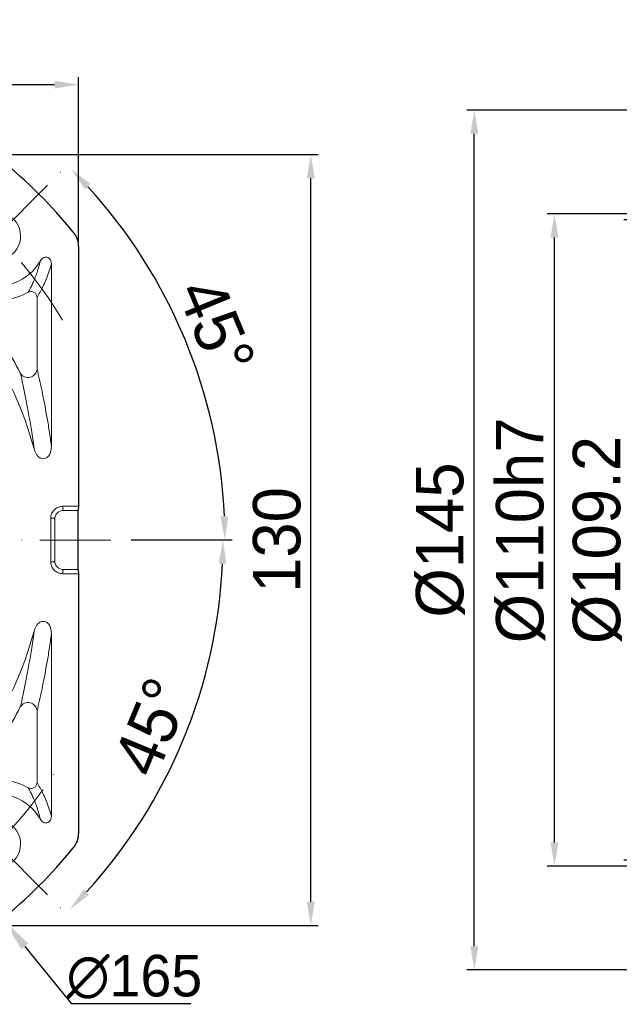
# Model space of a CAD drawing. Header units: millimetres. Extents: x 7078 to 7942, y -634 to -23.
# Tile 7 of 15: x 7274 to 7375, y -310 to -144. Entities that reach past the tile are written whole.
import ezdxf

# ---------------------------------------------------------------- set-up
doc = ezdxf.new("R2010")
doc.units = ezdxf.units.MM
doc.header["$PDSIZE"] = -5
doc.linetypes.add('ACAD_ISO10W100', pattern=[18, 12, -3, 0, -3])
doc.layers.get('0').update_dxf_attribs({"lineweight": 18})
doc.layers.get('Defpoints').update_dxf_attribs({"lineweight": 18})
for name, color, linetype, lineweight in [('中心线层', 7, 'ACAD_ISO10W100', 0), ('尺寸线层', 3, 'Continuous', 18), ('粗实线', 7, 'Continuous', 40)]:
    doc.layers.add(name, color=color, linetype=linetype, lineweight=lineweight)
doc.styles.add('工程字', font='txt')
doc.dimstyles.new('DIMSTYLE_17', dxfattribs={"dimtxt": 8, "dimasz": 12, "dimexe": 0.18, "dimexo": 0.0625, "dimgap": 0.09, "dimtad": 1, "dimtih": 1, "dimtoh": 1, "dimdec": 3, "dimdsep": 46, "dimtxsty": 'Standard', "dimblk": '_CAXARROW', "dimcen": 0.09, "dimdle": 24, "dimadec": 0, "dimazin": 0, "dimtfac": 0.7, "dimtdec": 3, "dimtofl": 0, "dimtmove": 0, "dimatfit": 3, "dimfxl": 1, "dimtolj": 1, "dimarcsym": 0})
doc.dimstyles.new('ISO-25', dxfattribs={"dimtxt": 8, "dimasz": 4, "dimexe": 1.25, "dimexo": 0.625, "dimgap": 1.7, "dimtad": 1, "dimtxsty": '工程字', "dimcen": 2, "dimdle": 8, "dimadec": 0, "dimazin": 0, "dimtfac": 1, "dimtmove": 0, "dimatfit": 3, "dimfxl": 1, "dimarcsym": 0})

# ---------------------------------------------------------------- blocks, each defined once
blk = doc.blocks.new('*D17')
at = {"layer": 'Defpoints', "color": 0}
for p in [(7425.76, -177.34), (7377.4, -285.34), (7425.76, -285.34)]:
    blk.add_point(p, dxfattribs=at)
at = {"layer": '尺寸线层', "color": 0, "lineweight": -2}
for p, q in [((7425.13, -177.34), (7376.15, -177.34)), ((7377.4, -181.34), (7377.4, -281.34)), ((7425.13, -285.34), (7376.15, -285.34))]:
    blk.add_line(p, q, dxfattribs=at)
at = {"layer": '尺寸线层', "color": 0}
for points in [[(7378.07, -181.34), (7376.73, -181.34), (7377.4, -177.34)], [(7376.73, -281.34), (7378.07, -281.34), (7377.4, -285.34)]]:
    blk.add_solid(points, dxfattribs=at)
at = {"layer": '尺寸线层', "color": 0, "insert": (7371.7, -231.34), "char_height": 8, "attachment_point": 5, "rotation": 90, "style": '工程字'}
blk.add_mtext('%%C109.2', dxfattribs=at)
blk = doc.blocks.new('*D18')
at = {"layer": 'Defpoints', "color": 0}
for p in [(7364.45, -176.34), (7437.76, -176.34), (7437.76, -286.34)]:
    blk.add_point(p, dxfattribs=at)
at = {"layer": '尺寸线层', "color": 0, "lineweight": -2}
for p, q in [((7437.13, -176.34), (7363.2, -176.34)), ((7364.45, -282.34), (7364.45, -180.34)), ((7437.13, -286.34), (7363.2, -286.34))]:
    blk.add_line(p, q, dxfattribs=at)
at = {"layer": '尺寸线层', "color": 0}
for points in [[(7365.11, -180.34), (7363.78, -180.34), (7364.45, -176.34)], [(7363.78, -282.34), (7365.11, -282.34), (7364.45, -286.34)]]:
    blk.add_solid(points, dxfattribs=at)
at = {"layer": '尺寸线层', "color": 0, "insert": (7358.75, -229.71), "char_height": 8, "attachment_point": 5, "rotation": 90, "style": '工程字'}
blk.add_mtext('%%C110h7', dxfattribs=at)
blk = doc.blocks.new('*D19')
at = {"layer": 'Defpoints', "color": 0}
for p in [(7350.94, -158.84), (7448.26, -158.84), (7448.26, -303.84)]:
    blk.add_point(p, dxfattribs=at)
at = {"layer": '尺寸线层', "color": 0, "lineweight": -2}
for p, q in [((7447.63, -158.84), (7349.69, -158.84)), ((7350.94, -299.84), (7350.94, -162.84)), ((7447.63, -303.84), (7349.69, -303.84))]:
    blk.add_line(p, q, dxfattribs=at)
at = {"layer": '尺寸线层', "color": 0}
for points in [[(7351.61, -162.84), (7350.28, -162.84), (7350.94, -158.84)], [(7350.28, -299.84), (7351.61, -299.84), (7350.94, -303.84)]]:
    blk.add_solid(points, dxfattribs=at)
at = {"layer": '尺寸线层', "color": 0, "insert": (7345.24, -231.34), "char_height": 8, "attachment_point": 5, "rotation": 90, "style": '工程字'}
blk.add_mtext('%%C145', dxfattribs=at)
blk = doc.blocks.new('*D32')
at = {"layer": 'Defpoints', "color": 0}
for p in [(7284.18, -154.56), (7154.18, -181.93), (7284.18, -181.93)]:
    blk.add_point(p, dxfattribs=at)
at = {"layer": '尺寸线层', "color": 0, "lineweight": -2}
for p, q in [((7154.18, -181.31), (7154.18, -153.31)), ((7284.18, -181.31), (7284.18, -153.31)), ((7158.18, -154.56), (7280.18, -154.56))]:
    blk.add_line(p, q, dxfattribs=at)
at = {"layer": '尺寸线层', "color": 0}
for points in [[(7158.18, -153.9), (7158.18, -155.23), (7154.18, -154.56)], [(7280.18, -155.23), (7280.18, -153.9), (7284.18, -154.56)]]:
    blk.add_solid(points, dxfattribs=at)
at = {"layer": '尺寸线层', "color": 0, "insert": (7219.18, -148.86), "char_height": 8, "attachment_point": 5, "style": '工程字'}
blk.add_mtext('130', dxfattribs=at)
blk = doc.blocks.new('*D33')
at = {"layer": 'Defpoints', "color": 0}
for p in [(7268.59, -166.34), (7323.37, -166.34), (7268.59, -296.34)]:
    blk.add_point(p, dxfattribs=at)
at = {"layer": '尺寸线层', "color": 0, "lineweight": -2}
for p, q in [((7269.22, -166.34), (7324.62, -166.34)), ((7323.37, -292.34), (7323.37, -170.34)), ((7269.22, -296.34), (7324.62, -296.34))]:
    blk.add_line(p, q, dxfattribs=at)
at = {"layer": '尺寸线层', "color": 0}
for points in [[(7324.04, -170.34), (7322.7, -170.34), (7323.37, -166.34)], [(7322.7, -292.34), (7324.04, -292.34), (7323.37, -296.34)]]:
    blk.add_solid(points, dxfattribs=at)
at = {"layer": '尺寸线层', "color": 0, "insert": (7317.67, -231.34), "char_height": 8, "attachment_point": 5, "rotation": 90, "style": '工程字'}
blk.add_mtext('130', dxfattribs=at)
blk = doc.blocks.new('_CAXARROW')
blk.add_hatch(color=0).paths.add_polyline_path([(0, 0), (-1, 0.125), (-1, -0.125)], flags=0)
blk = doc.blocks.new('*D35')
at = {"layer": 'Defpoints', "color": 0}
for p in [(7166.98, -167.46), (7271.39, -295.22)]:
    blk.add_point(p, dxfattribs=at)
at = {"layer": '尺寸线层', "color": 0, "lineweight": -2}
for p, q in [((7219.09, -231.34), (7219.27, -231.34)), ((7219.18, -231.43), (7219.18, -231.25)), ((7283.09, -309.53), (7275.19, -299.87)), ((7303.17, -309.53), (7283.09, -309.53))]:
    blk.add_line(p, q, dxfattribs=at)
at = {"layer": '尺寸线层', "color": 0, "lineweight": -2, "xscale": 6, "yscale": 6, "zscale": 6, "rotation": 129.2588264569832}
blk.add_blockref('_CAXARROW', (7271.39, -295.22), dxfattribs=at)
at = {"layer": '尺寸线层', "color": 0, "lineweight": 15, "insert": (7293.63, -305.03), "char_height": 7, "attachment_point": 5, "style": '工程字'}
blk.add_mtext('\\A1;∅165', dxfattribs=at)
blk = doc.blocks.new('_FILLED')
at = {"linetype": 'ByBlock'}
blk.add_hatch(color=0, dxfattribs=at).paths.add_polyline_path([(0, 0), (-1, 0.133), (-1, -0.133)], flags=0)
blk = doc.blocks.new('*D37')
at = {"layer": 'Defpoints', "color": 0}
for p in [(7284.55, -167.35), (7259.09, -192.8), (7305.88, -208.48), (7149.3, -231.34), (7292.48, -231.34)]:
    blk.add_point(p, dxfattribs=at)
at = {"layer": '尺寸线层', "color": 0, "lineweight": -2}
blk.add_line((7293.11, -231.34), (7310.14, -231.34), dxfattribs=at)
blk.add_arc((7220.56, -231.34), 88.34, 2.5947, 42.4053, dxfattribs=at)
at = {"layer": '尺寸线层', "color": 0}
for points in [[(7286.26, -171.31), (7285.3, -172.23), (7283.02, -168.88)], [(7308.14, -227.36), (7309.47, -227.33), (7308.89, -231.34)]]:
    blk.add_solid(points, dxfattribs=at)
at = {"layer": '尺寸线层', "color": 0, "insert": (7307.43, -195.36), "char_height": 8, "attachment_point": 5, "rotation": 292.5, "style": '工程字'}
blk.add_mtext('45%%d', dxfattribs=at)
blk = doc.blocks.new('*D38')
at = {"layer": 'Defpoints', "color": 0}
for p in [(7149.3, -231.34), (7292.48, -231.34), (7259.09, -269.88), (7296.78, -275.35), (7284.55, -295.33)]:
    blk.add_point(p, dxfattribs=at)
at = {"layer": '尺寸线层', "color": 0, "lineweight": -2}
blk.add_line((7293.11, -231.34), (7309.82, -231.34), dxfattribs=at)
blk.add_arc((7220.56, -231.34), 88.02, 317.604, 357.396, dxfattribs=at)
at = {"layer": '尺寸线层', "color": 0}
for points in [[(7309.15, -235.36), (7307.82, -235.33), (7308.57, -231.34)], [(7285.08, -290.23), (7286.04, -291.15), (7282.79, -293.58)]]:
    blk.add_solid(points, dxfattribs=at)
at = {"layer": '尺寸线层', "color": 0, "insert": (7296.61, -262.84), "char_height": 8, "attachment_point": 5, "rotation": 67.5, "style": '工程字'}
blk.add_mtext('45%%d', dxfattribs=at)

msp = doc.modelspace()

# ---------------------------------------------------------------- linework, layer by layer
at = {"color": 7, "linetype": 'Continuous', "lineweight": 15}
for p, q in [((7279.6403, -184.7606), (7279.6403, -215.56)), ((7277.2188, -202.5278), (7277.2188, -190.4371)), ((7281.5388, -226.184), (7281.5388, -225.6585)), ((7281.5388, -225.6585), (7284.1837, -225.6585)), ((7281.5388, -226.184), (7281.6961, -226.3413)), ((7284.0921, -226.3413), (7281.6961, -226.3413)), ((7279.5154, -235.0006), (7279.5154, -227.6819)), ((7279.5154, -227.6819), (7280.0409, -227.6819)), ((7280.1982, -227.8392), (7280.0409, -227.6819)), ((7280.1982, -227.8392), (7280.1982, -234.8433)), ((7280.0409, -235.0006), (7279.5154, -235.0006)), ((7280.0409, -235.0006), (7280.1982, -234.8433)), ((7281.6961, -236.3413), (7281.5388, -236.4986)), ((7281.5388, -237.024), (7281.5388, -236.4986)), ((7284.1837, -237.024), (7281.5388, -237.024)), ((7284.0921, -236.3413), (7281.6961, -236.3413)), ((7279.6403, -277.9219), (7279.6403, -247.1225)), ((7277.2188, -260.1547), (7277.2188, -272.2454))]:
    msp.add_line(p, q, dxfattribs=at)
at = {"color": 0}
for centre, start, end in [((7270.449, -180.076), 225, 136.763225), ((7270.449, -282.6065), 223.236775, 135)]:
    msp.add_arc(centre, 4, start, end, dxfattribs=at)
at = {"color": 7, "linetype": 'Continuous', "lineweight": 15}
for centre, radius, start, end in [((7270.449, -180.076), 8.4434, 250.762283, 330.246299), ((7270.449, -180.076), 10.8649, 269.442948, 299.128447), ((7276.212, -190.4551), 1.007, 1.027683, 118.100849), ((7219.1837, -231.3413), 59.5434, 14.984025, 40.772897), ((7219.1837, -231.3413), 61.9649, 27.003596, 36.90813), ((7275.699, -202.4215), 1.5235, 211.003958, 355.999702), ((7219.1837, -231.3413), 59.5434, 319.227103, 345.015975), ((7275.699, -260.261), 1.5235, 4.000298, 148.996042), ((7219.1837, -231.3413), 61.9649, 323.09187, 332.996404), ((7270.449, -282.6065), 10.8649, 60.871553, 90.557052), ((7276.212, -272.2274), 1.007, 241.899151, 358.972317), ((7270.449, -282.6065), 8.4434, 29.753701, 109.237717)]:
    msp.add_arc(centre, radius, start, end, dxfattribs=at)
for centre, major_axis, end_param in [((7281.7002, -227.8433), (1.0636, -1.0636), 3.92562236), ((7281.7002, -234.8392), (1.0636, 1.0636), 3.92562129)]:
    msp.add_ellipse(centre, major_axis=major_axis, ratio=0.99726469, start_param=2.35756402, end_param=end_param, dxfattribs=at)
for points, knots in [([(7277.7792, -184.2662), (7277.6706, -184.682), (7277.4533, -185.5134), (7277.1226, -186.4809), (7276.7964, -187.3436), (7276.4548, -188.1269), (7276.1059, -188.8652), (7275.8637, -189.3268), (7275.7377, -189.5669)], [0, 0, 0, 0, 0.16531627, 0.33061027, 0.4994869, 0.65875604, 0.82254185, 1, 1, 1, 1]), ([(7279.6403, -184.7606), (7279.6277, -184.5961), (7279.6062, -184.3149), (7279.4098, -183.9769), (7279.1694, -183.7609), (7278.891, -183.6498), (7278.6028, -183.6413), (7278.3262, -183.7203), (7278.0594, -183.8901), (7277.8811, -184.0894), (7277.8004, -184.2297), (7277.7793, -184.2663)], [0, 0, 0, 0, 0.1789182, 0.30584604, 0.41202538, 0.51866358, 0.61463465, 0.71170092, 0.82179923, 0.9534872, 1, 1, 1, 1]), ([(7279.6403, -184.7606), (7279.483, -185.3024), (7279.1697, -186.3816), (7278.6861, -187.5575), (7278.2036, -188.6166), (7277.713, -189.5778), (7277.386, -190.1463), (7277.2188, -190.4371)], [0, 0, 0, 0, 0.19903559, 0.39652104, 0.59900117, 0.79487931, 1, 1, 1, 1]), ([(7277.2188, -202.5278), (7277.3602, -203.1268), (7277.6417, -204.319), (7278.0572, -206.2352), (7278.4669, -208.2736), (7278.8724, -210.4784), (7279.2675, -212.856), (7279.518, -214.6727), (7279.6403, -215.56)], [0, 0, 0, 0, 0.1687319, 0.33582234, 0.5011046, 0.66848687, 0.83807818, 1, 1, 1, 1]), ([(7276.7025, -215.9463), (7276.5549, -214.8699), (7276.2581, -212.7058), (7275.8027, -210.0127), (7275.3424, -207.5627), (7274.8743, -205.3051), (7274.5558, -203.9157), (7274.3931, -203.2063)], [0, 0, 0, 0, 0.20235586, 0.40684127, 0.60097182, 0.79625331, 1, 1, 1, 1]), ([(7278.9028, -217.4422), (7279.0018, -217.3527), (7279.2656, -217.1143), (7279.5795, -216.4677), (7279.6172, -215.9053), (7279.6403, -215.56)], [0, 0, 0, 0, 0.1882552, 0.50157359, 1, 1, 1, 1]), ([(7276.7027, -215.9463), (7276.819, -216.2868), (7276.996, -216.8055), (7277.4574, -217.3424), (7277.7535, -217.5016), (7277.8804, -217.5698)], [0, 0, 0, 0, 0.52194069, 0.7951327, 1, 1, 1, 1]), ([(7278.9028, -217.4422), (7278.7562, -217.511), (7278.4797, -217.6408), (7278.1145, -217.6323), (7277.929, -217.5828), (7277.8804, -217.5698)], [0, 0, 0, 0, 0.45455798, 0.85699551, 1, 1, 1, 1]), ([(7281.5388, -225.6585), (7281.416, -225.6666), (7281.1793, -225.6821), (7280.8413, -225.7812), (7280.5327, -225.9267), (7280.2531, -226.1214), (7280.0097, -226.3591), (7279.8089, -226.6336), (7279.6514, -226.9475), (7279.5415, -227.2998), (7279.5242, -227.5531), (7279.5154, -227.6819)], [0, 0, 0, 0, 0.11639507, 0.22440615, 0.33167174, 0.43893099, 0.54592989, 0.65292103, 0.75991539, 0.87789359, 1, 1, 1, 1]), ([(7279.5154, -235.0006), (7279.5235, -235.1234), (7279.539, -235.3601), (7279.6381, -235.6981), (7279.7836, -236.0068), (7279.9784, -236.2863), (7280.216, -236.5297), (7280.4905, -236.7306), (7280.8044, -236.888), (7281.1567, -236.9979), (7281.41, -237.0152), (7281.5388, -237.024)], [0, 0, 0, 0, 0.11639619, 0.22440647, 0.33167291, 0.438932, 0.54592907, 0.65292005, 0.75991479, 0.87789248, 1, 1, 1, 1]), ([(7276.7027, -246.7362), (7276.819, -246.3957), (7276.996, -245.877), (7277.4574, -245.3401), (7277.7535, -245.1809), (7277.8804, -245.1127)], [0, 0, 0, 0, 0.52194069, 0.7951327, 1, 1, 1, 1]), ([(7278.9028, -245.2403), (7278.7562, -245.1715), (7278.4797, -245.0417), (7278.1145, -245.0502), (7277.929, -245.0997), (7277.8804, -245.1127)], [0, 0, 0, 0, 0.45455798, 0.85699551, 1, 1, 1, 1]), ([(7278.9028, -245.2403), (7279.0018, -245.3298), (7279.2656, -245.5682), (7279.5795, -246.2148), (7279.6172, -246.7772), (7279.6403, -247.1225)], [0, 0, 0, 0, 0.1882552, 0.50157359, 1, 1, 1, 1]), ([(7276.7025, -246.7362), (7276.5549, -247.8126), (7276.2581, -249.9767), (7275.8027, -252.6698), (7275.3424, -255.1198), (7274.8743, -257.3775), (7274.5558, -258.7668), (7274.3931, -259.4762)], [0, 0, 0, 0, 0.20235586, 0.40684127, 0.60097182, 0.79625331, 1, 1, 1, 1]), ([(7277.2188, -260.1547), (7277.3602, -259.5557), (7277.6417, -258.3635), (7278.0572, -256.4473), (7278.4669, -254.4089), (7278.8724, -252.2041), (7279.2675, -249.8265), (7279.518, -248.0099), (7279.6403, -247.1225)], [0, 0, 0, 0, 0.1687319, 0.33582234, 0.5011046, 0.66848687, 0.83807818, 1, 1, 1, 1]), ([(7279.6403, -277.9219), (7279.483, -277.3801), (7279.1697, -276.3009), (7278.6861, -275.125), (7278.2036, -274.0659), (7277.713, -273.1047), (7277.386, -272.5362), (7277.2188, -272.2454)], [0, 0, 0, 0, 0.19903559, 0.39652104, 0.59900117, 0.79487931, 1, 1, 1, 1]), ([(7277.7792, -278.4163), (7277.6706, -278.0005), (7277.4533, -277.1691), (7277.1226, -276.2016), (7276.7964, -275.3389), (7276.4548, -274.5557), (7276.1059, -273.8174), (7275.8637, -273.3557), (7275.7377, -273.1156)], [0, 0, 0, 0, 0.16531627, 0.33061027, 0.4994869, 0.65875604, 0.82254185, 1, 1, 1, 1]), ([(7279.6403, -277.9219), (7279.6277, -278.0864), (7279.6062, -278.3676), (7279.4098, -278.7056), (7279.1694, -278.9216), (7278.891, -279.0327), (7278.6028, -279.0412), (7278.3262, -278.9622), (7278.0594, -278.7924), (7277.8811, -278.5931), (7277.8004, -278.4529), (7277.7793, -278.4162)], [0, 0, 0, 0, 0.1789182, 0.30584604, 0.41202538, 0.51866358, 0.61463465, 0.71170092, 0.82179923, 0.9534872, 1, 1, 1, 1])]:
    msp.add_open_spline(points, degree=3, knots=knots, dxfattribs=at)
at = {"layer": '中心线层', "color": 0}
for p, q in [((7257.721, -192.8039), (7283.1769, -167.3481)), ((7257.721, -269.8786), (7283.1769, -295.3344))]:
    msp.add_line(p, q, dxfattribs=at)
at = {"layer": '中心线层'}
msp.add_line((7289.677, -231.3413), (7139.237, -231.3413), dxfattribs=at)
at = {"layer": '中心线层', "color": 0}
for start, end in [(30.73805, 59.26195), (300.73805, 329.26195)]:
    msp.add_arc((7219.1837, -231.3413), 72.5, start, end, dxfattribs=at)
at = {"layer": '粗实线', "linetype": 'Continuous', "lineweight": 30}
for p, q in [((7284.1837, -181.9318), (7284.1837, -225.6585)), ((7284.1837, -225.6585), (7284.1707, -226.184)), ((7284.1707, -226.184), (7284.0921, -226.3413)), ((7284.0921, -226.3413), (7284.0921, -236.3413)), ((7284.0921, -236.3413), (7284.1707, -236.4986)), ((7284.1707, -236.4986), (7284.1837, -237.024)), ((7284.1837, -237.024), (7284.1837, -280.7507))]:
    msp.add_line(p, q, dxfattribs=at)
for start, end in [(39.006555, 50.993445), (309.006555, 320.993445)]:
    msp.add_arc((7219.1837, -231.3413), 82.5, start, end, dxfattribs=at)
for points, knots in [([(7283.2923, -179.415), (7283.4322, -179.6086), (7283.8345, -180.1652), (7284.1388, -181.0478), (7284.1726, -181.7134), (7284.1837, -181.9318)], [0, 0, 0, 0, 0.26376357, 0.75841729, 1, 1, 1, 1]), ([(7284.1837, -280.7507), (7284.1712, -280.9837), (7284.1345, -281.6639), (7283.8195, -282.5427), (7283.4242, -283.0862), (7283.2923, -283.2675)], [0, 0, 0, 0, 0.25764691, 0.75230106, 1, 1, 1, 1])]:
    msp.add_open_spline(points, degree=3, knots=knots, dxfattribs=at)

# ---------------------------------------------------------------- dimensions: what is measured, and where the dimension line sits
at = {"layer": '尺寸线层'}
dim = msp.add_linear_dim(base=(7284.1837, -154.5618), p1=(7154.1837, -181.9318), p2=(7284.1837, -181.9318), dimstyle='ISO-25', dxfattribs=at)
dim.commit()
dim.dimension.update_dxf_attribs({"geometry": '*D32', "text_midpoint": (7219.1837, -148.8618)})
for base, p1, p2, text, picture, middle in [((7350.9433, -158.8413), (7448.2598, -303.8413), (7448.2598, -158.8413), '%%C<>', '*D19', (7350.9433, -231.3413)), ((7364.4475, -176.3413), (7437.7598, -286.3413), (7437.7598, -176.3413), '%%C<>h7', '*D18', (7364.4475, -229.7051)), ((7377.4013, -285.3413), (7425.7598, -177.3413), (7425.7598, -285.3413), '%%C109.2', '*D17', (7377.4013, -231.3413))]:
    dim = msp.add_linear_dim(base=base, p1=p1, p2=p2, angle=90, text=text, dimstyle='ISO-25', override={"dimtxsty": '工程字'}, dxfattribs=at)
    dim.commit()
    dim.dimension.update_dxf_attribs({"geometry": picture, "text_midpoint": middle, "dimtype": 160})
for base, line1, line2, picture, middle in [((7305.8823, -208.4781), ((7259.0933, -192.8039), (7284.5491, -167.3481)), ((7149.3035, -231.3413), (7292.4807, -231.3413)), '*D37', (7307.4342, -195.3551)), ((7296.7818, -275.3503), ((7149.3035, -231.3413), (7292.4807, -231.3413)), ((7259.0933, -269.8786), (7284.5491, -295.3344)), '*D38', (7296.6079, -262.843))]:
    dim = msp.add_angular_dim_2l(base=base, line1=line1, line2=line2, dimstyle='ISO-25', dxfattribs=at)
    dim.commit()
    dim.dimension.update_dxf_attribs({"geometry": picture, "text_midpoint": middle})
at = {"layer": '尺寸线层', "lineweight": 15}
dim = msp.add_diameter_dim_2p(p1=(7166.9757, -167.4619), p2=(7271.3917, -295.2206), dimstyle='DIMSTYLE_17', override={"dimtxt": 7, "dimasz": 6, "dimgap": 1, "dimtxsty": '工程字', "dimtol": 0, "dimldrblk": '_FILLED'}, dxfattribs=at)
dim.commit()
dim.dimension.update_dxf_attribs({"geometry": '*D35', "text_midpoint": (7293.6311, -309.5331), "dimtype": 163})
at = {"layer": '尺寸线层'}
dim = msp.add_linear_dim(base=(7323.3688, -166.3413), p1=(7268.5932, -296.3413), p2=(7268.5932, -166.3413), angle=90, dimstyle='ISO-25', dxfattribs=at)
dim.commit()
dim.dimension.update_dxf_attribs({"geometry": '*D33', "text_midpoint": (7317.6688, -231.3413)})

doc.saveas('drawing.dxf')
